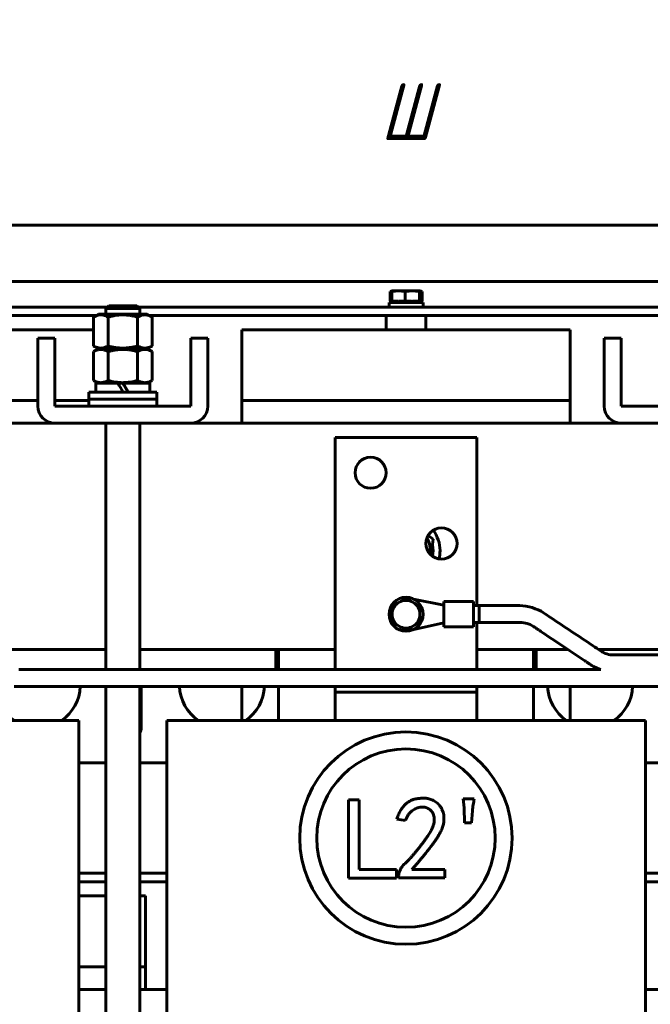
# Model space of a CAD drawing. Header units: millimetres. Extents: x 0 to 420, y 0 to 594.
# Tile 7 of 15: x 211 to 266, y 255 to 342. Entities that reach past the tile are written whole.
import ezdxf

# ---------------------------------------------------------------- set-up
doc = ezdxf.new("R2010")
doc.units = ezdxf.units.MM
doc.linetypes.add('K5LT_BASIC', pattern=[0])
doc.linetypes.add('K5LT_THIN', pattern=[0])
doc.layers.add('Системный слой', color=7, linetype='Continuous')
doc.styles.add('KDIMTEXTSTYLE', font='GOST_AU.SHX', dxfattribs={"width": 0.96, "oblique": 15, "height": 5})
doc.dimstyles.new('KDIMSTYLE (0.25)', dxfattribs={"dimtxt": 5, "dimasz": 1, "dimexe": 2, "dimexo": 0, "dimgap": 1, "dimtad": 1, "dimlfac": 4, "dimtxsty": 'KDIMTEXTSTYLE', "dimsah": 1, "dimcen": 0, "dimdle": 1, "dimadec": 0, "dimazin": 0, "dimtfac": 0.667, "dimtmove": 0, "dimatfit": 3, "dimfxl": 1, "dimtvp": 1, "dimtolj": 1, "dimtzin": 0, "dimarcsym": 0})

# ---------------------------------------------------------------- blocks, each defined once
blk = doc.blocks.new('U4')
at = {"layer": 'Системный слой', "color": 150, "linetype": 'K5LT_BASIC', "lineweight": 60, "true_color": 0x0080ff}
for p, q in [((230.242, 308.399), (230.242, 306.399)), ((230.242, 283.154), (230.242, 280.149))]:
    blk.add_line(p, q, dxfattribs=at)
blk = doc.blocks.new('U5')
at = {"layer": 'Системный слой', "color": 150, "linetype": 'K5LT_BASIC', "lineweight": 60, "true_color": 0x0080ff}
for p, q in [((259.242, 308.399), (259.242, 306.399)), ((259.242, 283.154), (259.242, 280.149))]:
    blk.add_line(p, q, dxfattribs=at)
blk = doc.blocks.new('U8')
at = {"layer": 'Системный слой', "color": 150, "linetype": 'K5LT_BASIC', "lineweight": 60, "true_color": 0x0080ff}
for p, q in [((233.492, 286.399), (233.492, 284.654)), ((233.492, 283.154), (233.492, 280.149))]:
    blk.add_line(p, q, dxfattribs=at)
blk = doc.blocks.new('U9')
at = {"layer": 'Системный слой', "color": 150, "linetype": 'K5LT_BASIC', "lineweight": 60, "true_color": 0x0080ff}
for p, q in [((255.992, 284.654), (255.992, 286.399)), ((255.992, 280.149), (255.992, 283.154))]:
    blk.add_line(p, q, dxfattribs=at)
blk = doc.blocks.new('U11')
at = {"layer": 'Системный слой', "color": 150, "linetype": 'K5LT_BASIC', "lineweight": 60, "true_color": 0x0080ff}
for p, q in [((218.242, 316.524), (218.242, 316.024)), ((218.242, 306.399), (218.242, 284.654)), ((218.242, 283.154), (218.242, 181.574))]:
    blk.add_line(p, q, dxfattribs=at)
blk = doc.blocks.new('U12')
at = {"layer": 'Системный слой', "color": 150, "linetype": 'K5LT_BASIC', "lineweight": 60, "true_color": 0x0080ff}
for p, q in [((221.242, 316.524), (221.242, 316.024)), ((221.242, 306.399), (221.242, 284.654)), ((221.242, 283.154), (221.242, 181.574))]:
    blk.add_line(p, q, dxfattribs=at)
blk = doc.blocks.new('U21')
at = {"layer": 'Системный слой', "color": 150, "linetype": 'K5LT_BASIC', "lineweight": 60, "true_color": 0x0080ff}
for p, q in [((215.867, 266.649), (218.242, 266.649)), ((221.242, 266.649), (223.617, 266.649)), ((265.867, 266.649), (268.242, 266.649))]:
    blk.add_line(p, q, dxfattribs=at)
blk = doc.blocks.new('U22')
at = {"layer": 'Системный слой', "color": 150, "linetype": 'K5LT_BASIC', "lineweight": 60, "true_color": 0x0080ff}
for p, q in [((215.867, 265.899), (218.242, 265.899)), ((221.242, 265.899), (223.617, 265.899)), ((265.867, 265.899), (268.242, 265.899))]:
    blk.add_line(p, q, dxfattribs=at)
blk = doc.blocks.new('U26')
at = {"layer": 'Системный слой', "color": 150, "linetype": 'K5LT_BASIC', "lineweight": 60, "true_color": 0x0080ff}
for p, q in [((215.867, 258.399), (218.242, 258.399)), ((221.242, 258.399), (221.742, 258.399))]:
    blk.add_line(p, q, dxfattribs=at)
blk = doc.blocks.new('U27')
at = {"layer": 'Системный слой', "color": 150, "linetype": 'K5LT_BASIC', "lineweight": 60, "true_color": 0x0080ff}
for p, q in [((215.867, 258.399), (218.242, 258.399)), ((221.242, 258.399), (221.742, 258.399))]:
    blk.add_line(p, q, dxfattribs=at)
blk = doc.blocks.new('U28')
at = {"layer": 'Системный слой', "color": 150, "linetype": 'K5LT_BASIC', "lineweight": 60, "true_color": 0x0080ff}
for p, q in [((215.867, 264.649), (218.242, 264.649)), ((221.242, 264.649), (221.742, 264.649))]:
    blk.add_line(p, q, dxfattribs=at)
blk = doc.blocks.new('U30')
at = {"layer": 'Системный слой', "color": 150, "linetype": 'K5LT_BASIC', "lineweight": 60, "true_color": 0x0080ff}
for p, q in [((210.571, 284.654), (211.239, 284.654)), ((211.239, 284.654), (212.576, 284.654)), ((212.576, 284.654), (215.248, 284.654)), ((215.248, 284.654), (220.59, 284.654)), ((220.59, 284.654), (231.276, 284.654)), ((231.276, 284.654), (252.256, 284.654)), ((252.256, 284.654), (261.923, 284.654))]:
    blk.add_line(p, q, dxfattribs=at)
blk = doc.blocks.new('U35')
at = {"layer": 'Системный слой', "color": 150, "linetype": 'K5LT_BASIC', "lineweight": 60, "true_color": 0x0080ff}
for p, q in [((210.145, 283.154), (211.243, 283.154)), ((211.243, 283.154), (213.437, 283.154)), ((213.437, 283.154), (217.824, 283.154)), ((217.824, 283.154), (226.599, 283.154)), ((226.599, 283.154), (244.148, 283.154)), ((244.148, 283.154), (279.246, 283.154))]:
    blk.add_line(p, q, dxfattribs=at)
blk = doc.blocks.new('U36')
at = {"layer": 'Системный слой', "color": 150, "linetype": 'K5LT_BASIC', "lineweight": 60, "true_color": 0x0080ff}
for p, q in [((216.742, 309.149), (222.253, 309.149)), ((222.253, 309.149), (222.742, 309.149))]:
    blk.add_line(p, q, dxfattribs=at)
blk = doc.blocks.new('U37')
at = {"layer": 'Системный слой', "color": 150, "linetype": 'K5LT_BASIC', "lineweight": 60, "true_color": 0x0080ff}
for p, q in [((216.742, 308.524), (222.253, 308.524)), ((222.253, 308.524), (222.742, 308.524))]:
    blk.add_line(p, q, dxfattribs=at)
blk = doc.blocks.new('U44')
at = {"layer": 'Системный слой', "color": 150, "linetype": 'K5LT_BASIC', "lineweight": 60, "true_color": 0x0080ff}
for p, q in [((251.204, 288.79), (253.905, 288.79)), ((253.905, 288.79), (254.063, 288.79)), ((254.063, 288.79), (254.143, 288.79)), ((254.143, 288.79), (254.183, 288.79)), ((254.183, 288.79), (254.203, 288.79)), ((254.203, 288.79), (254.213, 288.79)), ((254.213, 288.79), (254.228, 288.79)), ((254.228, 288.79), (254.249, 288.79)), ((254.249, 288.79), (254.281, 288.79)), ((254.281, 288.79), (254.329, 288.79)), ((254.329, 288.79), (254.401, 288.79)), ((254.401, 288.79), (254.507, 288.79)), ((254.507, 288.79), (254.659, 288.79)), ((254.659, 288.79), (254.809, 288.79)), ((254.809, 288.79), (254.832, 288.789)), ((254.832, 288.789), (254.878, 288.789)), ((254.878, 288.789), (254.965, 288.786)), ((254.965, 288.786), (255.13, 288.773)), ((255.13, 288.773), (255.428, 288.714)), ((255.428, 288.714), (255.689, 288.615)), ((255.689, 288.615), (255.987, 288.448)), ((255.987, 288.448), (256.049, 288.407)), ((256.049, 288.407), (256.068, 288.394)), ((256.068, 288.394), (256.106, 288.369)), ((256.106, 288.369), (256.187, 288.315)), ((256.187, 288.315), (256.325, 288.223)), ((256.325, 288.223), (256.396, 288.175)), ((256.396, 288.175), (256.432, 288.151)), ((256.432, 288.151), (256.45, 288.139)), ((256.45, 288.139), (256.459, 288.133)), ((256.459, 288.133), (256.468, 288.127)), ((256.468, 288.127), (256.482, 288.118)), ((256.482, 288.118), (256.502, 288.104)), ((256.502, 288.104), (256.532, 288.084)), ((256.532, 288.084), (256.577, 288.054)), ((256.577, 288.054), (256.644, 288.01)), ((256.644, 288.01), (256.742, 287.944)), ((256.742, 287.944), (256.821, 287.891)), ((256.821, 287.891), (256.979, 287.786)), ((256.979, 287.786), (257.296, 287.574)), ((257.296, 287.574), (257.929, 287.151)), ((257.929, 287.151), (259.195, 286.305)), ((259.195, 286.305), (260.426, 285.483)), ((260.426, 285.483), (260.531, 285.412)), ((260.531, 285.412), (260.582, 285.378)), ((260.582, 285.378), (260.608, 285.361)), ((260.608, 285.361), (260.621, 285.352)), ((260.621, 285.352), (260.628, 285.348)), ((260.628, 285.348), (260.637, 285.341)), ((260.637, 285.341), (260.651, 285.332)), ((260.651, 285.332), (260.672, 285.318)), ((260.672, 285.318), (260.703, 285.297)), ((260.703, 285.297), (260.75, 285.266)), ((260.75, 285.266), (260.822, 285.218)), ((260.822, 285.218), (260.934, 285.143)), ((260.934, 285.143), (261.052, 285.064)), ((261.052, 285.064), (261.066, 285.055)), ((261.066, 285.055), (261.096, 285.036)), ((261.096, 285.036), (261.157, 284.998)), ((261.157, 284.998), (261.286, 284.925)), ((261.286, 284.925), (261.563, 284.791)), ((261.563, 284.791), (261.923, 284.654))]:
    blk.add_line(p, q, dxfattribs=at)
blk = doc.blocks.new('U46')
at = {"layer": 'Системный слой', "color": 150, "linetype": 'K5LT_BASIC', "lineweight": 60, "true_color": 0x0080ff}
for p, q in [((192.742, 308.399), (212.242, 308.399)), ((213.742, 308.399), (216.742, 308.399))]:
    blk.add_line(p, q, dxfattribs=at)
blk = doc.blocks.new('U47')
at = {"layer": 'Системный слой', "color": 150, "linetype": 'K5LT_BASIC', "lineweight": 60, "true_color": 0x0080ff}
for p, q in [((192.742, 308.399), (212.242, 308.399)), ((213.742, 308.399), (216.742, 308.399))]:
    blk.add_line(p, q, dxfattribs=at)
blk = doc.blocks.new('U52')
at = {"layer": 'Системный слой', "color": 150, "linetype": 'K5LT_BASIC', "lineweight": 60, "true_color": 0x0080ff}
for start, end in [(0, 36.76117), (345.8587, 0)]:
    blk.add_arc((244.742, 295.149), 3, start, end, dxfattribs=at)
blk = doc.blocks.new('U54')
at = {"layer": 'Системный слой', "color": 150, "linetype": 'K5LT_BASIC', "lineweight": 60, "true_color": 0x0080ff}
for p, q in [((245.982, 318.067), (246.039, 318.053)), ((246.039, 318.053), (246.096, 318.037)), ((246.096, 318.037), (246.153, 318.018))]:
    blk.add_line(p, q, dxfattribs=at)
blk = doc.blocks.new('U55')
at = {"layer": 'Системный слой', "color": 150, "linetype": 'K5LT_BASIC', "lineweight": 60, "true_color": 0x0080ff}
for p, q in [((243.33, 318.018), (243.387, 318.037)), ((243.387, 318.037), (243.444, 318.053)), ((243.444, 318.053), (243.501, 318.067))]:
    blk.add_line(p, q, dxfattribs=at)
blk = doc.blocks.new('U57')
at = {"layer": 'Системный слой', "color": 150, "linetype": 'K5LT_BASIC', "lineweight": 60, "true_color": 0x0080ff}
for p, q in [((205.744, 286.399), (218.242, 286.399)), ((221.242, 286.399), (238.492, 286.399)), ((250.992, 286.399), (259.054, 286.399)), ((261.754, 286.399), (268.242, 286.399))]:
    blk.add_line(p, q, dxfattribs=at)
blk = doc.blocks.new('U58')
at = {"layer": 'Системный слой', "color": 150, "linetype": 'K5LT_BASIC', "lineweight": 60, "true_color": 0x0080ff}
for p, q in [((213.742, 306.399), (175.992, 306.399)), ((263.742, 306.399), (225.742, 306.399))]:
    blk.add_line(p, q, dxfattribs=at)
blk = doc.blocks.new('U66')
at = {"layer": 'Системный слой', "color": 150, "linetype": 'K5LT_BASIC', "lineweight": 60, "true_color": 0x0080ff}
for p, q in [((245.957, 317.165), (245.953, 317.174)), ((245.962, 317.162), (245.957, 317.165)), ((245.966, 317.163), (245.962, 317.162)), ((245.968, 317.166), (245.966, 317.163)), ((245.97, 317.169), (245.968, 317.166)), ((245.972, 317.174), (245.97, 317.169))]:
    blk.add_line(p, q, dxfattribs=at)
blk = doc.blocks.new('U67')
at = {"layer": 'Системный слой', "color": 150, "linetype": 'K5LT_BASIC', "lineweight": 60, "true_color": 0x0080ff}
for p, q in [((245.962, 318.086), (245.964, 318.086)), ((245.964, 318.086), (245.965, 318.086)), ((245.965, 318.086), (245.966, 318.086)), ((245.966, 318.086), (245.978, 318.075)), ((245.978, 318.075), (245.99, 318.051)), ((245.99, 318.051), (246.001, 318.018))]:
    blk.add_line(p, q, dxfattribs=at)
blk = doc.blocks.new('U68')
at = {"layer": 'Системный слой', "color": 150, "linetype": 'K5LT_BASIC', "lineweight": 60, "true_color": 0x0080ff}
for p, q in [((203.492, 316.649), (218.367, 316.649)), ((221.117, 316.649), (268.367, 316.649))]:
    blk.add_line(p, q, dxfattribs=at)
blk = doc.blocks.new('U69')
at = {"layer": 'Системный слой', "color": 150, "linetype": 'K5LT_BASIC', "lineweight": 60, "true_color": 0x0080ff}
for p, q in [((203.492, 315.899), (217.369, 315.899)), ((222.115, 315.899), (267.369, 315.899))]:
    blk.add_line(p, q, dxfattribs=at)
blk = doc.blocks.new('U75')
at = {"layer": 'Системный слой', "color": 150, "linetype": 'K5LT_BASIC', "lineweight": 60, "true_color": 0x0080ff}
for p, q in [((250.992, 290.29), (250.992, 305.149)), ((250.992, 284.654), (250.992, 288.79))]:
    blk.add_line(p, q, dxfattribs=at)
blk = doc.blocks.new('U90')
at = {"layer": 'Системный слой', "color": 150, "linetype": 'K5LT_BASIC', "lineweight": 60, "true_color": 0x0080ff}
for p, q in [((215.867, 256.399), (218.242, 256.399)), ((221.242, 256.399), (223.617, 256.399)), ((265.867, 256.399), (268.242, 256.399))]:
    blk.add_line(p, q, dxfattribs=at)
blk = doc.blocks.new('U92')
at = {"layer": 'Системный слой', "color": 150, "linetype": 'K5LT_BASIC', "lineweight": 60, "true_color": 0x0080ff}
for p, q in [((218.242, 276.399), (215.867, 276.399)), ((223.617, 276.399), (221.242, 276.399)), ((268.242, 276.399), (265.867, 276.399))]:
    blk.add_line(p, q, dxfattribs=at)
blk = doc.blocks.new('U93')
at = {"layer": 'Системный слой', "color": 150, "linetype": 'K5LT_BASIC', "lineweight": 60, "true_color": 0x0080ff}
for start, end in [(181.83583, 236.44269), (303.55731, 358.16417)]:
    blk.add_arc((228.492, 283.274), 3.75, start, end, dxfattribs=at)
blk = doc.blocks.new('U95')
at = {"layer": 'Системный слой', "color": 150, "linetype": 'K5LT_BASIC', "lineweight": 60, "true_color": 0x0080ff}
for start, end in [(181.83588, 236.44269), (303.55731, 358.16417)]:
    blk.add_arc((212.242, 283.274), 3.75, start, end, dxfattribs=at)
blk = doc.blocks.new('U96')
at = {"layer": 'Системный слой', "color": 150, "linetype": 'K5LT_BASIC', "lineweight": 60, "true_color": 0x0080ff}
for start, end in [(181.83583, 236.44269), (303.55731, 358.16417)]:
    blk.add_arc((260.992, 283.274), 3.75, start, end, dxfattribs=at)
blk = doc.blocks.new('U103')
at = {"layer": 'Системный слой', "color": 150, "linetype": 'K5LT_BASIC', "lineweight": 60, "true_color": 0x0080ff}
for start, end in [(32.9827, 34.71036), (347.9095, 12.06265)]:
    blk.add_arc((244.742, 295.149), 2.388, start, end, dxfattribs=at)
blk = doc.blocks.new('U107')
at = {"layer": 'Системный слой', "color": 150, "linetype": 'K5LT_BASIC', "lineweight": 60, "true_color": 0x0080ff}
for p, q in [((217.354, 309.924), (219.317, 309.924)), ((219.764, 309.924), (222.129, 309.924))]:
    blk.add_line(p, q, dxfattribs=at)
blk = doc.blocks.new('KDIMARROW_01')
at = {"layer": 'Системный слой'}
blk.add_hatch(color=0, dxfattribs=at).paths.add_polyline_path([(-5, -0.658), (0, 0), (-5, 0.658), (-4.5, 0)])
at = {"layer": 'Системный слой', "color": 0, "linetype": 'K5LT_THIN', "lineweight": 18}
for p, q in [((-4.5, 0), (-5, 0.658)), ((-5, 0.658), (0, 0)), ((0, 0), (-5, -0.658)), ((-5, -0.658), (-4.5, 0)), ((0, 0), (-1, 0))]:
    blk.add_line(p, q, dxfattribs=at)

msp = doc.modelspace()

# ---------------------------------------------------------------- linework, layer by layer
at = {"layer": 'Системный слой', "color": 150, "linetype": 'K5LT_BASIC', "lineweight": 60, "true_color": 0x0080ff}
for p, q in [((184.7417, 323.8989), (304.7417, 323.8989)), ((192.2417, 318.8989), (297.2417, 318.8989)), ((243.5174, 318.0857), (243.3301, 318.0175)), ((243.3301, 317.1739), (243.3301, 318.0175)), ((243.4822, 317.1739), (243.4822, 318.0175)), ((243.5192, 318.0864), (243.5167, 318.0854)), ((244.0731, 318.0864), (243.5192, 318.0864)), ((244.0731, 318.0864), (245.2937, 318.0864)), ((244.664, 317.1739), (244.664, 318.0175)), ((245.9624, 318.0864), (245.2937, 318.0864)), ((245.9235, 317.1739), (245.9235, 318.0175)), ((245.9642, 318.0864), (245.9624, 318.0864)), ((245.9642, 318.0864), (245.9668, 318.0854)), ((245.9661, 318.0857), (246.1534, 318.0175)), ((246.0013, 317.1739), (246.0013, 318.0175)), ((246.1534, 317.1739), (246.1534, 318.0175)), ((218.4917, 316.7739), (218.2417, 316.5239)), ((221.2417, 316.5239), (218.2417, 316.5239)), ((218.4917, 316.7739), (220.9917, 316.7739)), ((220.9917, 316.7739), (221.2417, 316.5239)), ((243.2417, 316.6489), (243.2417, 317.0489)), ((243.2417, 317.0489), (246.2417, 317.0489)), ((243.4822, 317.1739), (243.3301, 317.1739)), ((243.9264, 317.1739), (243.4822, 317.1739)), ((243.5174, 317.1632), (243.5067, 317.1739)), ((243.6317, 317.0489), (243.517, 317.1636)), ((244.664, 317.1739), (244.2198, 317.1739)), ((245.1374, 317.1739), (244.664, 317.1739)), ((245.9235, 317.1739), (245.4501, 317.1739)), ((245.8517, 317.0489), (245.9665, 317.1636)), ((245.9527, 317.1739), (245.9235, 317.1739)), ((245.9661, 317.1632), (245.9767, 317.1739)), ((246.0013, 317.1739), (245.972, 317.1739)), ((246.1534, 317.1739), (246.0013, 317.1739)), ((246.2417, 316.6489), (246.2417, 317.0489)), ((217.5855, 316.0239), (217.1437, 315.7688)), ((217.1437, 315.7688), (217.1437, 313.229)), ((217.5855, 316.0239), (221.898, 316.0239)), ((218.4427, 315.7688), (218.4427, 313.229)), ((221.0408, 315.7688), (221.0408, 313.229)), ((221.898, 316.0239), (222.3398, 315.7688)), ((222.3398, 315.7688), (222.3398, 313.229)), ((242.9917, 315.8989), (242.9917, 314.6489)), ((246.4917, 315.8989), (246.4917, 314.6489)), ((192.7417, 314.6489), (217.1437, 314.6489)), ((230.2417, 314.6489), (230.2417, 308.3989)), ((230.2417, 314.6489), (259.2417, 314.6489)), ((259.2417, 314.6489), (259.2417, 308.3989)), ((212.2417, 313.8989), (213.7417, 313.8989)), ((212.2417, 312.3989), (212.2417, 313.8989)), ((213.7417, 313.8989), (213.7417, 312.3989)), ((217.5855, 312.9739), (217.1437, 313.229)), ((221.898, 312.9739), (222.3398, 313.229)), ((225.7417, 312.3989), (225.7417, 313.8989)), ((225.7417, 313.8989), (227.2417, 313.8989)), ((227.2417, 313.8989), (227.2417, 312.3989)), ((262.2417, 312.3989), (262.2417, 313.8989)), ((262.2417, 313.8989), (263.7417, 313.8989)), ((263.7417, 313.8989), (263.7417, 312.3989)), ((212.2417, 312.3989), (212.2417, 307.8989)), ((213.7417, 307.8989), (213.7417, 312.3989)), ((217.5855, 312.9739), (217.1437, 312.7188)), ((217.1437, 312.7188), (217.1437, 310.179)), ((217.5855, 312.9739), (221.898, 312.9739)), ((217.5855, 312.9739), (221.898, 312.9739)), ((218.4427, 312.7188), (218.4427, 310.179)), ((221.0408, 312.7188), (221.0408, 310.179)), ((221.898, 312.9739), (222.3398, 312.7188)), ((222.3398, 312.7188), (222.3398, 310.179)), ((225.7417, 312.3989), (225.7417, 307.8989)), ((227.2417, 307.8989), (227.2417, 312.3989)), ((262.2417, 307.8989), (262.2417, 312.3989)), ((263.7417, 312.3989), (263.7417, 307.8989)), ((217.5855, 309.9239), (217.1437, 310.179)), ((217.3542, 309.1489), (217.3542, 309.9239)), ((219.3166, 309.9239), (219.7622, 309.9239)), ((219.7644, 309.9239), (219.7622, 309.9239)), ((221.898, 309.9239), (222.3398, 310.179)), ((222.1292, 309.1489), (222.1292, 309.9239)), ((216.7417, 308.5239), (216.7417, 309.1489)), ((222.7417, 308.5239), (222.7417, 309.1489)), ((225.7417, 307.8989), (213.7417, 307.8989)), ((216.7417, 307.8989), (216.7417, 308.5239)), ((216.7417, 308.5239), (222.7417, 308.5239)), ((222.7417, 307.8989), (222.7417, 308.5239)), ((230.2417, 308.3989), (259.2417, 308.3989)), ((230.2417, 308.3989), (259.2417, 308.3989)), ((263.7417, 307.8989), (275.7417, 307.8989)), ((213.7417, 306.3989), (225.7417, 306.3989)), ((275.7417, 306.3989), (263.7417, 306.3989)), ((238.4917, 284.6537), (238.4917, 305.1489)), ((238.4917, 305.1489), (250.9917, 305.1489)), ((247.1417, 296.1441), (246.6922, 296.4887)), ((246.9577, 294.7423), (247.1417, 296.1441)), ((244.1305, 290.5826), (243.5192, 290.2297)), ((244.7417, 290.9355), (244.1305, 290.5826)), ((245.353, 290.5826), (244.7417, 290.9355)), ((245.9642, 290.2297), (245.353, 290.5826)), ((248.0789, 290.3146), (245.4027, 290.8704)), ((248.0789, 288.4146), (248.0789, 290.6646)), ((248.0789, 290.6646), (250.7039, 290.6646)), ((250.7039, 288.4146), (250.7039, 290.6646)), ((243.5192, 290.2297), (243.5192, 289.5239)), ((245.9642, 289.5239), (245.9642, 290.2297)), ((250.7039, 290.2896), (251.2039, 290.2896)), ((251.2039, 290.2896), (251.2039, 288.7896)), ((243.5192, 289.5239), (243.5192, 288.8181)), ((243.5192, 288.8181), (244.1305, 288.4652)), ((245.353, 288.4652), (245.9642, 288.8181)), ((245.416, 288.184), (248.0789, 288.7646)), ((245.9642, 288.8181), (245.9642, 289.5239)), ((250.7039, 288.7896), (251.2039, 288.7896)), ((251.2039, 288.804), (251.2039, 289.5396)), ((244.1305, 288.4652), (244.7417, 288.1123)), ((244.7417, 288.1123), (245.353, 288.4652)), ((248.0789, 288.4146), (250.7039, 288.4146)), ((233.2417, 284.6537), (233.2417, 286.3989)), ((256.2417, 284.6537), (256.2417, 286.3989)), ((221.3667, 283.1537), (221.3667, 279.5239)), ((238.4917, 282.6489), (238.4917, 283.1537)), ((250.9917, 282.6489), (238.4917, 282.6489)), ((238.4917, 281.8989), (238.4917, 282.6489)), ((250.9917, 283.1537), (250.9917, 282.6489)), ((250.9917, 282.6489), (250.9917, 281.8989)), ((238.4917, 280.1489), (238.4917, 281.8989)), ((250.9917, 280.1489), (250.9917, 281.8989)), ((207.8667, 280.1489), (215.8667, 280.1489)), ((215.8667, 280.1489), (215.8667, 202.6489)), ((223.6167, 280.1489), (231.6167, 280.1489)), ((223.6167, 202.6489), (223.6167, 280.1489)), ((231.6167, 280.1489), (257.8667, 280.1489)), ((257.8667, 280.1489), (265.8667, 280.1489)), ((265.8667, 280.1489), (265.8667, 202.6489)), ((239.6727, 273.1456), (240.6054, 273.1456)), ((239.6727, 266.2111), (239.6727, 273.1456)), ((240.6054, 273.1456), (240.6054, 266.9816)), ((249.7946, 273.2267), (250.7678, 273.2267)), ((249.8757, 272.4156), (249.7946, 273.2267)), ((249.9162, 271.1179), (249.8757, 272.4156)), ((244.6931, 271.3207), (243.9226, 271.4424)), ((250.6056, 272.1723), (250.5245, 271.1179)), ((250.5245, 271.1179), (249.9162, 271.1179)), ((240.6054, 266.9816), (243.8901, 266.9816)), ((243.8901, 266.9816), (243.8901, 266.2111)), ((245.2608, 266.9816), (248.1806, 266.9816)), ((248.1806, 266.9816), (248.1806, 266.2516)), ((243.8901, 266.2111), (239.6727, 266.2111)), ((244.0848, 266.2516), (244.0848, 266.4139)), ((248.1806, 266.2516), (244.0848, 266.2516)), ((221.7417, 264.6489), (221.7417, 258.3989)), ((221.7417, 258.3989), (221.7417, 256.3989))]:
    msp.add_line(p, q, dxfattribs=at)
for centre, radius in [((241.6167, 302.0239), 1.375), ((247.8667, 295.7739), 1.375), ((244.7417, 289.5239), 1.5), ((244.7318, 269.7578), 9.375), ((244.7318, 269.7578), 7.875)]:
    msp.add_circle(centre, radius, dxfattribs=at)
for centre, radius, start, end in [((213.7417, 307.8989), 1.5, 180, 270), ((225.7417, 307.8989), 1.5, 270, 0), ((263.7417, 307.8989), 1.5, 180, 270), ((244.7417, 295.1489), 2.1563, 351.315047, 31.304818), ((244.7417, 289.5239), 1.2225, 120, 180), ((244.7417, 289.5239), 1.2225, 60, 120), ((244.7417, 289.5239), 1.2225, 0, 60), ((244.7417, 289.5239), 1.2225, 180, 240), ((244.7417, 289.5239), 1.2225, 300, 0), ((244.7417, 289.5239), 1.2225, 240, 300), ((220.3667, 279.5239), 1, 331.044976, 0)]:
    msp.add_arc(centre, radius, start, end, dxfattribs=at)
for centre, major_axis, start_param, end_param in [((219.7417, 309.1489), (-2.3874, 4.1353), 4.7100147, 4.8985416), ((219.7417, 309.9239), (-1.6125, 2.7929), 4.4288381, 4.7100147)]:
    msp.add_ellipse(centre, major_axis=major_axis, ratio=0.0041125, start_param=start_param, end_param=end_param, dxfattribs=at)
for points, knots in [([(243.4822, 318.0175), (243.5801, 318.0388), (243.679, 318.0563), (243.8762, 318.0801), (243.9747, 318.0864), (244.0731, 318.0864)], [0.004802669, 0.004802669, 0.004802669, 0.004802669, 0.006225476, 0.006225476, 0.0076482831, 0.0076482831, 0.0076482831, 0.0076482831]), ([(217.1437, 315.7688), (217.2249, 315.8157), (217.3445, 315.8751), (217.492, 315.9255), (217.5845, 315.9487), (217.6675, 315.9629), (217.7385, 315.969), (217.8111, 315.9704), (217.8844, 315.9668), (217.9721, 315.9547), (218.0446, 315.9384), (218.1309, 315.9137), (218.26, 315.8665), (218.3729, 315.8091), (218.4427, 315.7688)], [0, 0, 0, 0, 2.8814613, 4.2007918, 5.12203, 6.0737295, 7.054851, 7.5526049, 8.5536622, 9.549854, 10.5399482, 11.0322282, 12.5081996, 15, 15, 15, 15]), ([(218.4427, 315.7688), (218.4629, 315.7746), (218.5035, 315.7861), (218.5856, 315.8086), (218.6884, 315.8349), (218.8125, 315.8638), (218.9687, 315.8963), (219.1569, 315.9285), (219.3224, 315.9483), (219.4329, 315.9577), (219.5071, 315.963), (219.6763, 315.9716), (219.9283, 315.9698), (220.2465, 315.9411), (220.4971, 315.9004), (220.6967, 315.8584), (220.8298, 315.8263), (220.9441, 315.7962), (221.0085, 315.7781), (221.0408, 315.7688)], [0.009237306, 0.009237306, 0.009237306, 0.009237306, 0.009490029, 0.009742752, 0.010248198, 0.010753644, 0.01125909, 0.012147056, 0.013035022, 0.013257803, 0.013480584, 0.013926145, 0.015290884, 0.016498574, 0.017706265, 0.018327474, 0.018948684, 0.01935084, 0.019752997, 0.019752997, 0.019752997, 0.019752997]), ([(221.0408, 315.7688), (221.122, 315.8157), (221.2416, 315.8751), (221.3891, 315.9255), (221.4816, 315.9487), (221.5646, 315.9629), (221.6356, 315.969), (221.7083, 315.9704), (221.7815, 315.9668), (221.8692, 315.9547), (221.9417, 315.9384), (222.028, 315.9137), (222.1571, 315.8665), (222.27, 315.8091), (222.3398, 315.7688)], [0, 0, 0, 0, 2.8814613, 4.2007918, 5.12203, 6.0737295, 7.054851, 7.5526049, 8.5536622, 9.549854, 10.5399482, 11.0322282, 12.5081996, 15, 15, 15, 15]), ([(218.4427, 313.229), (218.3367, 313.1677), (218.2298, 313.1173), (218.0139, 313.0474), (217.9049, 313.0281), (217.7392, 313.0279), (217.6837, 313.0326), (217.574, 313.0509), (217.5195, 313.0645), (217.3569, 313.1171), (217.2499, 313.1677), (217.1437, 313.229)], [0.000000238, 0.000000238, 0.000000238, 0.000000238, 0.002624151, 0.002624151, 0.005248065, 0.005248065, 0.006560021, 0.006560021, 0.007871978, 0.007871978, 0.010495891, 0.010495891, 0.010495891, 0.010495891]), ([(221.0408, 313.229), (220.8308, 313.1683), (220.6181, 313.1179), (220.2927, 313.065), (220.183, 313.0512), (219.962, 313.0327), (219.8519, 313.028), (219.5226, 313.028), (219.3044, 313.0468), (218.8705, 313.1168), (218.654, 313.168), (218.4427, 313.229)], [0.003844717, 0.003844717, 0.003844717, 0.003844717, 0.006467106, 0.006467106, 0.0077783, 0.0077783, 0.009089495, 0.009089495, 0.011711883, 0.011711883, 0.014334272, 0.014334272, 0.014334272, 0.014334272]), ([(222.3398, 313.229), (222.2338, 313.1677), (222.1269, 313.1173), (221.9111, 313.0474), (221.802, 313.0281), (221.6363, 313.0279), (221.5808, 313.0326), (221.4711, 313.0509), (221.4166, 313.0645), (221.254, 313.1171), (221.147, 313.1677), (221.0408, 313.229)], [0.000000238, 0.000000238, 0.000000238, 0.000000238, 0.002624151, 0.002624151, 0.005248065, 0.005248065, 0.006560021, 0.006560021, 0.007871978, 0.007871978, 0.010495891, 0.010495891, 0.010495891, 0.010495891]), ([(217.1437, 312.7188), (217.2249, 312.7657), (217.3445, 312.8251), (217.492, 312.8755), (217.5845, 312.8987), (217.6675, 312.9129), (217.7385, 312.919), (217.8111, 312.9204), (217.8844, 312.9168), (217.9721, 312.9047), (218.0446, 312.8884), (218.1309, 312.8637), (218.26, 312.8165), (218.3729, 312.7591), (218.4427, 312.7188)], [0, 0, 0, 0, 2.8814613, 4.2007918, 5.12203, 6.0737295, 7.054851, 7.5526049, 8.5536622, 9.549854, 10.5399482, 11.0322282, 12.5081996, 15, 15, 15, 15]), ([(218.4427, 312.7188), (218.4629, 312.7246), (218.5035, 312.7361), (218.5856, 312.7586), (218.6884, 312.7849), (218.8125, 312.8138), (218.9687, 312.8463), (219.1569, 312.8785), (219.3224, 312.8983), (219.4329, 312.9077), (219.5071, 312.913), (219.6763, 312.9216), (219.9283, 312.9198), (220.2465, 312.8911), (220.4971, 312.8504), (220.6967, 312.8084), (220.8298, 312.7763), (220.9441, 312.7462), (221.0085, 312.7281), (221.0408, 312.7188)], [0.009237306, 0.009237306, 0.009237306, 0.009237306, 0.009490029, 0.009742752, 0.010248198, 0.010753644, 0.01125909, 0.012147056, 0.013035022, 0.013257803, 0.013480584, 0.013926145, 0.015290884, 0.016498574, 0.017706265, 0.018327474, 0.018948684, 0.01935084, 0.019752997, 0.019752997, 0.019752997, 0.019752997]), ([(221.0408, 312.7188), (221.122, 312.7657), (221.2416, 312.8251), (221.3891, 312.8755), (221.4816, 312.8987), (221.5646, 312.9129), (221.6356, 312.919), (221.7083, 312.9204), (221.7815, 312.9168), (221.8692, 312.9047), (221.9417, 312.8884), (222.028, 312.8637), (222.1571, 312.8165), (222.27, 312.7591), (222.3398, 312.7188)], [0, 0, 0, 0, 2.8814613, 4.2007918, 5.12203, 6.0737295, 7.054851, 7.5526049, 8.5536622, 9.549854, 10.5399482, 11.0322282, 12.5081996, 15, 15, 15, 15]), ([(218.4427, 310.179), (218.3367, 310.1177), (218.2298, 310.0673), (218.0139, 309.9974), (217.9049, 309.9781), (217.7392, 309.9779), (217.6837, 309.9826), (217.574, 310.0009), (217.5195, 310.0145), (217.3569, 310.0671), (217.2499, 310.1177), (217.1437, 310.179)], [0.000000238, 0.000000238, 0.000000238, 0.000000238, 0.002624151, 0.002624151, 0.005248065, 0.005248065, 0.006560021, 0.006560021, 0.007871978, 0.007871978, 0.010495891, 0.010495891, 0.010495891, 0.010495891]), ([(221.0408, 310.179), (220.8308, 310.1183), (220.6181, 310.0679), (220.2927, 310.015), (220.183, 310.0012), (219.962, 309.9827), (219.8519, 309.978), (219.5226, 309.978), (219.3044, 309.9968), (218.8705, 310.0668), (218.654, 310.118), (218.4427, 310.179)], [0.003844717, 0.003844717, 0.003844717, 0.003844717, 0.006467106, 0.006467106, 0.0077783, 0.0077783, 0.009089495, 0.009089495, 0.011711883, 0.011711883, 0.014334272, 0.014334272, 0.014334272, 0.014334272]), ([(222.3398, 310.179), (222.2338, 310.1177), (222.1269, 310.0673), (221.9111, 309.9974), (221.802, 309.9781), (221.6363, 309.9779), (221.5808, 309.9826), (221.4711, 310.0009), (221.4166, 310.0145), (221.254, 310.0671), (221.147, 310.1177), (221.0408, 310.179)], [0.000000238, 0.000000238, 0.000000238, 0.000000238, 0.002624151, 0.002624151, 0.005248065, 0.005248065, 0.006560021, 0.006560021, 0.007871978, 0.007871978, 0.010495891, 0.010495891, 0.010495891, 0.010495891]), ([(251.2039, 290.2896), (252.1014, 290.2896), (252.9989, 290.2896), (254.1955, 290.2896), (254.4573, 290.2896), (255.4565, 290.2896), (256.3262, 290.0258), (257.1116, 289.501), (257.2939, 289.3792), (258.7524, 288.4047), (260.0025, 287.5694), (261.4609, 286.5949), (261.6953, 286.4383), (262.3062, 286.0302), (262.6122, 285.9373), (263.3304, 285.9373), (263.5912, 285.9373), (278.1922, 285.9373), (292.7932, 285.9373), (307.3942, 285.9373), (308.0187, 285.9373), (308.411, 285.9373), (309.1371, 285.9373), (309.4696, 285.9373), (310.025, 285.9373), (310.2472, 285.9373), (310.548, 285.9373), (310.626, 285.9373), (310.626, 285.9373), (310.626, 285.9373), (310.626, 285.9373)], [0, 0, 0, 0, 0.0430235, 0.0430235, 0.0573647, 0.0573647, 0.0856018, 0.0856018, 0.097614, 0.097614, 0.1696872, 0.1696872, 0.1816994, 0.1816994, 0.2099364, 0.2099364, 0.2210465, 0.2210465, 0.9098717, 0.9209818, 0.9209818, 0.9398068, 0.9398068, 0.9586318, 0.9586318, 0.9774568, 0.9774568, 0.9962818, 0.9962818, 1, 1, 1, 1]), ([(243.9226, 271.4424), (243.9498, 271.5178), (244.0027, 271.6645), (244.0939, 271.8735), (244.188, 272.068), (244.2877, 272.2468), (244.3952, 272.4085), (244.5079, 272.5548), (244.6262, 272.6857), (244.7506, 272.801), (244.8807, 272.9026), (245.0173, 272.9907), (245.1589, 273.0677), (245.3058, 273.133), (245.4585, 273.1856), (245.6177, 273.2239), (245.7816, 273.2536), (245.8935, 273.2626), (245.9502, 273.2672)], [0, 0, 0, 0, 0.082418, 0.1603497, 0.2342482, 0.3045452, 0.3706461, 0.4337613, 0.4942528, 0.5518037, 0.6079209, 0.6637471, 0.7187966, 0.7734135, 0.8289231, 0.8846043, 0.9415582, 1, 1, 1, 1]), ([(245.9502, 273.2672), (246.0163, 273.2725), (246.1447, 273.2828), (246.3329, 273.2847), (246.5106, 273.2725), (246.6808, 273.2491), (246.847, 273.2079), (247.0137, 273.147), (247.1823, 273.0647), (247.3525, 272.9638), (247.5194, 272.8403), (247.6704, 272.685), (247.8037, 272.5009), (247.9229, 272.2926), (248.019, 272.0585), (248.0768, 271.7976), (248.098, 271.5147), (248.0864, 271.2651), (248.058, 271.054), (248.0182, 270.8852), (247.9609, 270.7095), (247.8935, 270.5242), (247.8039, 270.3336), (247.703, 270.1337), (247.5824, 269.928), (247.473, 269.7504), (247.3738, 269.6024), (247.2908, 269.4817), (247.2001, 269.3529), (247.0982, 269.2179), (246.9907, 269.0738), (246.875, 268.9218), (246.7502, 268.7631), (246.6176, 268.5957), (246.4768, 268.4202), (246.327, 268.2375), (246.1684, 268.0481), (246.0033, 267.8493), (245.8297, 267.6429), (245.6477, 267.429), (245.4564, 267.2085), (245.3269, 267.0582), (245.2608, 266.9816)], [0, 0, 0, 0, 0.0231066, 0.0449378, 0.0655931, 0.085179, 0.1047905, 0.1252321, 0.146947, 0.1701294, 0.1941955, 0.2191421, 0.2453748, 0.2732971, 0.3026794, 0.3333104, 0.3660738, 0.4013869, 0.4202566, 0.4403369, 0.4617676, 0.484702, 0.5090853, 0.5351729, 0.5627921, 0.5922081, 0.6079503, 0.6249052, 0.6433192, 0.6629144, 0.6838717, 0.7060522, 0.7295644, 0.7543029, 0.7805141, 0.8080636, 0.8367079, 0.8667163, 0.8982007, 0.9307825, 0.9647093, 1, 1, 1, 1]), ([(250.7678, 273.2267), (250.7311, 273.0514), (250.658, 272.7029), (250.623, 272.3485), (250.6056, 272.1723)], [0, 0, 0, 0, 0.5027795, 1, 1, 1, 1]), ([(244.0848, 266.4139), (244.0897, 266.4641), (244.0995, 266.5639), (244.1337, 266.7108), (244.1819, 266.8542), (244.2452, 266.9941), (244.3235, 267.1304), (244.4198, 267.2605), (244.5272, 267.3898), (244.6558, 267.5121), (244.7944, 267.6422), (244.9379, 267.7912), (245.0934, 267.9537), (245.2546, 268.1369), (245.4281, 268.3341), (245.6075, 268.5511), (245.7968, 268.7839), (245.9909, 269.0279), (246.1811, 269.2731), (246.3564, 269.5106), (246.5158, 269.7324), (246.6581, 269.9393), (246.7794, 270.1336), (246.8847, 270.3123), (246.9746, 270.4751), (247.0643, 270.6695), (247.1489, 270.8937), (247.2153, 271.1484), (247.2455, 271.3841), (247.2336, 271.6007), (247.187, 271.7984), (247.1057, 271.9777), (246.9915, 272.1393), (246.8456, 272.2772), (246.6792, 272.3907), (246.4941, 272.467), (246.296, 272.5056), (246.0887, 272.5021), (245.8798, 272.4649), (245.6717, 272.4004), (245.4711, 272.3004), (245.2746, 272.1757), (245.0925, 272.0151), (244.9324, 271.8172), (244.7962, 271.5832), (244.7283, 271.4104), (244.6931, 271.3207)], [0, 0, 0, 0, 0.0155287, 0.0308642, 0.04632, 0.0620533, 0.0780793, 0.0946407, 0.1118158, 0.1298049, 0.1492158, 0.1703673, 0.1934894, 0.2184957, 0.245488, 0.2743887, 0.3051868, 0.3378863, 0.3704218, 0.4007344, 0.4288022, 0.4545463, 0.4780315, 0.4993181, 0.5184278, 0.535259, 0.5652147, 0.5921015, 0.6161602, 0.6380887, 0.6585443, 0.6783481, 0.6983685, 0.7190874, 0.7398698, 0.7600558, 0.7803153, 0.8015928, 0.8234931, 0.8454849, 0.8684476, 0.8923113, 0.9169977, 0.9428597, 0.9703611, 1, 1, 1, 1])]:
    msp.add_open_spline(points, degree=3, knots=knots, dxfattribs=at)
for points in [[(243.5174, 318.0857), (243.5057, 318.0813), (243.4939, 318.0563), (243.4822, 318.0175)], [(244.0731, 318.0864), (244.2705, 318.0864), (244.4676, 318.0602), (244.664, 318.0175)], [(244.664, 318.0175), (244.8739, 318.0604), (245.0838, 318.0864), (245.2937, 318.0864)], [(245.2937, 318.0864), (245.5037, 318.0864), (245.7136, 318.0604), (245.9235, 318.0175)], [(245.9235, 318.0175), (245.9365, 318.0604), (245.9494, 318.0864), (245.9624, 318.0864)], [(243.5114, 317.1739), (243.5134, 317.1688), (243.5154, 317.1652), (243.5174, 317.1632)], [(244.0731, 317.1614), (244.0486, 317.1614), (243.9997, 317.1635), (243.9508, 317.1697), (243.9264, 317.1739)], [(244.2198, 317.1739), (244.171, 317.1656), (244.1221, 317.1614), (244.0731, 317.1614)], [(245.4501, 317.1739), (245.3459, 317.1573), (245.2416, 317.1573), (245.1374, 317.1739)]]:
    msp.add_open_spline(points, degree=3, dxfattribs=at)
msp.add_rational_spline([(219.7644, 309.9239), (219.9147, 309.6636), (220.0641, 309.4045), (220.2114, 309.1489)], [1, 0.997040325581, 0.997040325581, 1], degree=3, dxfattribs=at)

# ---------------------------------------------------------------- block references
at = {"layer": 'Системный слой'}
for name in ['U55', 'U67', 'U54', 'U68', 'U11', 'U12', 'U66', 'U69', 'U107', 'U36', 'U46', 'U47', 'U37', 'U4', 'U5', 'U58', 'U75', 'U52', 'U103', 'U30', 'U35', 'U44', 'U57', 'U8', 'U9', 'U95', 'U93', 'U96', 'U92', 'U21', 'U22', 'U28', 'U26', 'U27', 'U90']:
    msp.add_blockref(name, (0, 0), dxfattribs=at)

# ---------------------------------------------------------------- dimensions: what is measured, and where the dimension line sits
at = {"layer": 'Системный слой', "color": 7}
msp.add_linear_dim(base=(173.6167, 333.8989), p1=(315.8667, 280.1489), p2=(173.6167, 280.1489), location=(244.7417, 333.8989), text='\\H5.0;\\W0.965;\\Q15;\\H5.0;\\W0.965;\\Q15;\\Q15;Ш', dimstyle='KDIMSTYLE (0.25)', override={"dimexo": 0, "dimblk1": 'KDIMARROW_01', "dimblk2": 'KDIMARROW_01', "dimse1": 0, "dimse2": 0, "dimclrt": 7, "dimtolj": 1}, dxfattribs=at).render()

doc.saveas('drawing.dxf')
